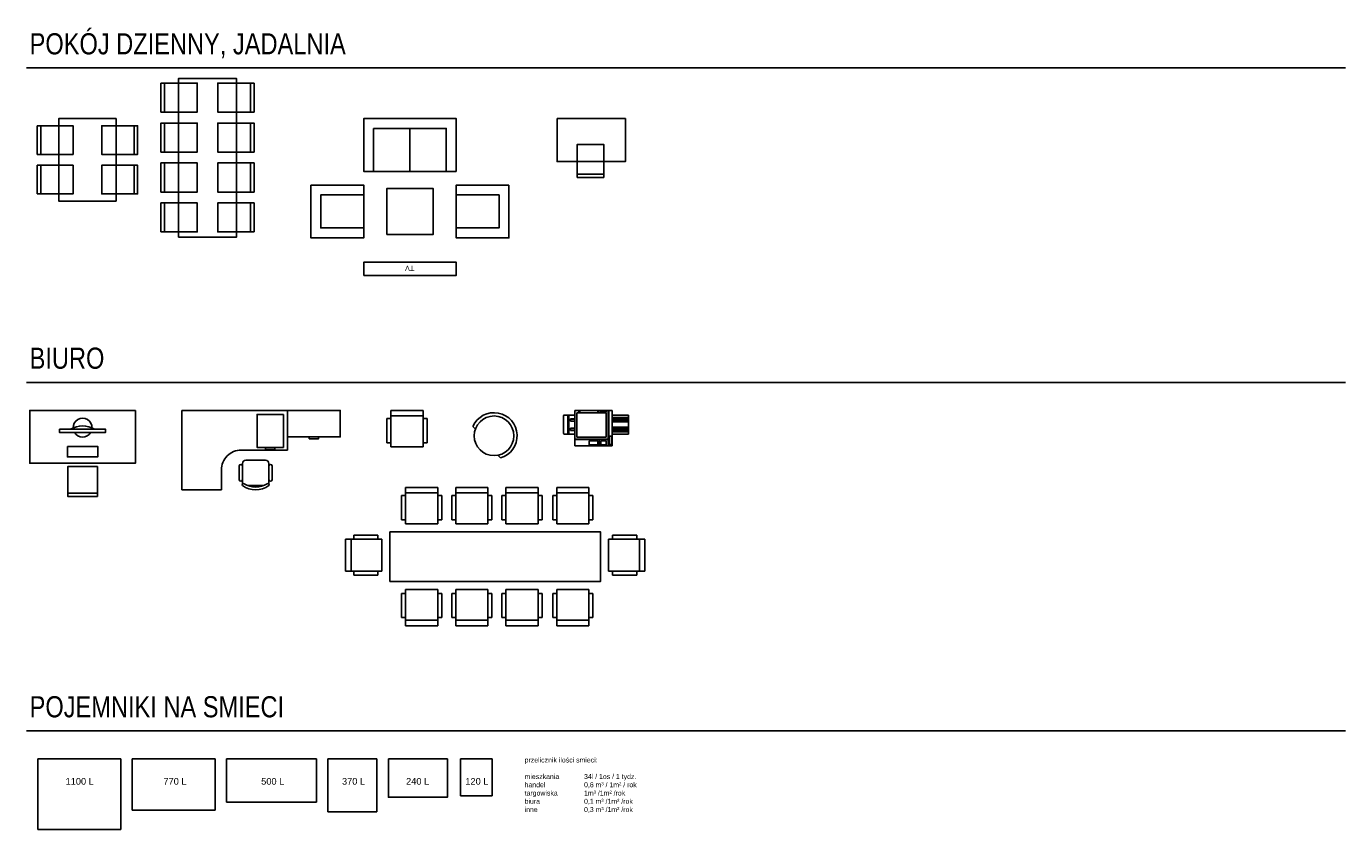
# Model space of a CAD drawing. Header units: inches. Extents: x 0 to 111471, y -105323 to 11070.
# Tile 55 of 256: x 2728 to 4726, y 2761 to 3977. Entities that reach past the tile are written whole.
import ezdxf

# ---------------------------------------------------------------- set-up
doc = ezdxf.new("R2010")
doc.units = ezdxf.units.IN
doc.header["$MEASUREMENT"] = 0
doc.layers.add('0 @ 1', color=7, linetype='Continuous')
doc.styles.get("Standard").update_dxf_attribs({"font": 'arial.ttf'})
doc.styles.add('TS 200_STANDARD', font='arial.ttf', dxfattribs={"width": 0.8, "height": 32})

# ---------------------------------------------------------------- blocks, each defined once
blk = doc.blocks.new('szafka1')
for points in [[(0, 40), (-80, 40), (-80, 0), (0, 0)], [(-33, 43), (-47, 43), (-47, 40), (-33, 40)]]:
    blk.add_lwpolyline(points, close=True)
blk = doc.blocks.new('biurko narożne')
for p, q in [((-60, 120), (0, 120)), ((-60, 120), (-60, 90)), ((0, 120), (0, 0)), ((-160, 60), (-90, 60)), ((-160, 0), (-160, 60)), ((-160, 0), (0, 0))]:
    blk.add_line(p, q)
blk.add_lwpolyline([(-154, 6), (-114, 6), (-114, 56), (-154, 56)], close=True)
blk.add_lwpolyline([(-127, 56), (-127, 59), (-141, 59), (-141, 56)])
blk.add_arc((-90, 90), 30, 270, 0)
blk = doc.blocks.new('krzesło1')
for p, q in [((-30.5, 6.1), (-30.5, 42.7)), ((-24.4, 42.7), (-30.5, 42.7)), ((-24.4, 54.9), (24.4, 54.9)), ((-24.4, 0), (-24.4, 54.9)), ((-24.4, 46.7), (24.4, 46.7)), ((24.4, 54.9), (24.4, 0)), ((30.5, 42.7), (24.4, 42.7)), ((30.5, 42.7), (30.5, 6.1)), ((-24.4, 6.1), (-30.5, 6.1)), ((24.4, 0), (-24.4, 0)), ((30.5, 6.1), (24.4, 6.1))]:
    blk.add_line(p, q)
blk = doc.blocks.new('fotel1')
for p, q in [((-32, 14.3), (-28.3, 10)), ((6, -29.4), (9.7, -33.6))]:
    blk.add_line(p, q)
blk.add_circle((0, 0), 30)
blk.add_arc((0, 0), 35, 286.0253, 155.946)
blk = doc.blocks.new('drukarka')
for p, q in [((28.1, 0), (-28.1, 0)), ((11.3, -2.3), (11.3, 0)), ((11.5, 0), (11.5, -2.3)), ((11.8, -2.3), (11.8, 0)), ((12, 0), (12, -2.3)), ((12.2, -2.3), (12.2, 0)), ((12.4, 0), (12.4, -2.3)), ((12.7, -2.3), (12.7, 0)), ((12.9, 0), (12.9, -2.3)), ((13.1, -2.3), (13.1, 0)), ((13.4, 0), (13.4, -2.3)), ((13.6, -2.3), (13.6, 0)), ((13.8, 0), (13.8, -2.3)), ((14.3, 0), (14.3, -2.3)), ((14.5, -2.3), (14.5, 0)), ((14.8, 0), (14.8, -2.3)), ((15, -2.3), (15, 0)), ((15.2, 0), (15.2, -2.3)), ((15.5, -2.3), (15.5, 0)), ((15.7, 0), (15.7, -2.3)), ((15.9, -2.3), (15.9, 0)), ((16.2, 0), (16.2, -2.3)), ((16.4, -2.3), (16.4, 0)), ((16.6, 0), (16.6, -2.3)), ((16.8, -2.3), (16.8, 0)), ((17.1, 0), (17.1, -2.3)), ((17.5, 0), (17.5, -2.3)), ((17.8, -2.3), (17.8, 0)), ((18, 0), (18, -2.3)), ((18.2, -2.3), (18.2, 0)), ((18.5, 0), (18.5, -2.3)), ((18.7, -2.3), (18.7, 0)), ((18.9, 0), (18.9, -2.3)), ((19.2, -2.3), (19.2, 0)), ((19.4, 0), (19.4, -2.3)), ((22.3, 0), (22.3, -53.3)), ((23.4, 0), (23.4, -53.3)), ((28.1, -53.3), (28.1, 0)), ((-45.4, -8.1), (-45.4, -34.7)), ((-28.1, -6.9), (-44.3, -6.9)), ((-39.1, -6.9), (-39.1, -35.9)), ((-37.3, -6.9), (-37.3, -35.9)), ((-28.1, -12.7), (-35, -12.7)), ((-35, -12.7), (-35, -16.2)), ((-28.1, -13), (-35, -13)), ((-28.1, -16.2), (-35, -16.2)), ((-28.1, 0), (-28.1, -53.3)), ((-25.4, -3.5), (-25.4, -40.5)), ((19.4, -3.5), (-25.4, -3.5)), ((-23.1, -2.3), (-19.6, -2.3)), ((-23.1, -3.5), (-23.1, -2.3)), ((-19.6, -2.3), (-19.6, -3.5)), ((5.4, -2.3), (8.9, -2.3)), ((5.4, -3.5), (5.4, -2.3)), ((8.9, -2.3), (8.9, -3.5)), ((11.5, -2.3), (11.3, -2.3)), ((12, -2.3), (11.8, -2.3)), ((12.4, -2.3), (12.2, -2.3)), ((12.9, -2.3), (12.7, -2.3)), ((13.4, -2.3), (13.1, -2.3)), ((13.8, -2.3), (13.6, -2.3)), ((14.1, -2.3), (14.1, 0)), ((14.3, -2.3), (14.1, -2.3)), ((14.8, -2.3), (14.5, -2.3)), ((15.2, -2.3), (15, -2.3)), ((15.7, -2.3), (15.5, -2.3)), ((16.2, -2.3), (15.9, -2.3)), ((16.6, -2.3), (16.4, -2.3)), ((17.1, -2.3), (16.8, -2.3)), ((17.3, -2.3), (17.3, 0)), ((17.5, -2.3), (17.3, -2.3)), ((18, -2.3), (17.8, -2.3)), ((18.5, -2.3), (18.2, -2.3)), ((18.9, -2.3), (18.7, -2.3)), ((19.4, -2.3), (19.2, -2.3)), ((19.4, -40.5), (19.4, -3.5)), ((28.1, -6.9), (52.8, -6.9)), ((28.1, -10.4), (52.8, -10.4)), ((28.1, -12.7), (52.8, -12.7)), ((28.1, -15.1), (52.8, -15.1)), ((28.1, -17.4), (52.8, -17.4)), ((52.8, -6.9), (52.8, -35.9)), ((-44.3, -35.9), (-28.1, -35.9)), ((-28.1, -26.6), (-35, -26.6)), ((-35, -26.6), (-35, -30.1)), ((-28.1, -29.9), (-35, -29.9)), ((-28.1, -30.1), (-35, -30.1)), ((24.4, -51.5), (24.4, -38.8)), ((24.4, -38.8), (27.7, -38.8)), ((27.7, -51.5), (27.7, -38.8)), ((52.8, -25.5), (28.1, -25.5)), ((52.8, -27.8), (28.1, -27.8)), ((52.8, -30.1), (28.1, -30.1)), ((52.8, -32.4), (28.1, -32.4)), ((52.8, -35.9), (28.1, -35.9)), ((22.3, -43.4), (-28.1, -43.4)), ((22.3, -43.7), (-28.1, -43.7)), ((-28.1, -53.3), (28.1, -53.3)), ((-25.4, -40.5), (19.4, -40.5)), ((-6.7, -45.7), (-6.7, -52)), ((6.5, -45.7), (-6.7, -45.7)), ((6.5, -52), (-6.7, -52)), ((6.5, -45.7), (6.5, -52)), ((8.4, -43.7), (8.4, -53.3)), ((11.3, -45.7), (11.3, -52)), ((11.3, -45.7), (19.4, -45.7)), ((11.3, -52), (19.4, -52)), ((19.4, -45.7), (19.4, -52)), ((24.4, -51.5), (27.7, -51.5))]:
    blk.add_line(p, q)
for centre, start, end in [((-44.3, -8.1), 90, 180), ((-44.3, -34.7), 180, 270)]:
    blk.add_arc(centre, 1.16, start, end)
blk = doc.blocks.new('monitor')
for points in [[(25.6, 23), (9.6, 23), (9.6, -23), (25.6, -23)], [(51.7, 35), (46.7, 35), (46.7, -35), (51.7, -35)]]:
    blk.add_lwpolyline(points, close=True)
for centre, radius, start, end in [((54.1, 0), 14.3, 121.3511, 238.6489), ((19.7, 0), 36.9, 330.431, 29.569), ((54.1, 0), 14.3, 268.0937, 91.9063)]:
    blk.add_arc(centre, radius, start, end)
blk = doc.blocks.new('biurko1')
blk.add_lwpolyline([(80, -80), (80, 80), (0, 80), (0, -80)], close=True)
blk.add_blockref('monitor', (0, 0))
blk = doc.blocks.new('krzesło3')
blk.add_lwpolyline([(0, -22.5), (0, 22.5), (-45, 22.5), (-45, -22.5)], close=True)
blk.add_lwpolyline([(-40, -22.5), (-40, 22.5)])
blk = doc.blocks.new('biurko z krzesłem')
for name, p in [('biurko1', (0, 0)), ('krzesło3', (-5, 0))]:
    blk.add_blockref(name, p)
blk = doc.blocks.new('krzesło6')
for p, q in [((-21.6, 9.6), (-21.6, -9.6)), ((0, 9.6), (-21.6, 9.6)), ((-18.4, 9.6), (-18.4, -9.6)), ((-2.4, 12), (-16.8, 12)), ((-16.8, 9.6), (-16.8, 12)), ((-2.4, 9.6), (-2.4, 12)), ((0, -9.6), (0, 9.6)), ((-21.6, -9.6), (0, -9.6)), ((-16.8, -12), (-16.8, -9.6)), ((-16.8, -12), (-2.4, -12)), ((-2.4, -12), (-2.4, -9.6))]:
    blk.add_line(p, q)
blk = doc.blocks.new('stół konferencyjny')
blk.add_lwpolyline([(-159.5, -75), (159.5, -75), (159.5, 0), (-159.5, 0)], close=True)
at = {"yscale": 2.540000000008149}
for p, xscale, zscale, rotation in [((-111.4, 12.2), 2.540000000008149, 2.540000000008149, 270), ((-35.4, 12.2), 2.540000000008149, 2.540000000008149, 270), ((40.5, 12.2), -2.540000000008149, 2.54, 90), ((117.6, 12.2), -2.540000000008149, 2.54, 90), ((-171.7, -35.3), -2.540000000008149, 2.54, 180), ((-171.7, -35.3), -2.540000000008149, 2.54, 180), ((171.7, -35.3), 2.540000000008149, 2.540000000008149, 180), ((-111.4, -87.2), -2.540000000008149, 2.54, 270), ((-35.4, -87.2), -2.540000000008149, 2.54, 270), ((40.5, -87.2), 2.540000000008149, 2.540000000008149, 90), ((117.6, -87.2), 2.540000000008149, 2.540000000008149, 90)]:
    blk.add_blockref('krzesło6', p, dxfattribs=dict(at, xscale=xscale, zscale=zscale, rotation=rotation))
blk = doc.blocks.new('fotel')
for points in [[(-80, 40), (0, 40), (0, -40), (-80, -40)], [(0, 25), (-65, 25), (-65, -25), (0, -25)]]:
    blk.add_lwpolyline(points, close=True)
blk = doc.blocks.new('sofa')
blk.add_line((0, -15), (0, -80))
blk.add_line((0, -15), (0, -80))
for points in [[(70, -80), (-70, -80), (-70, 0), (70, 0)], [(-55, -15), (55, -15), (55, -80), (-55, -80)]]:
    blk.add_lwpolyline(points, close=True)
blk.add_lwpolyline([(0, -80), (0, -15)])
blk = doc.blocks.new('stół_4os')
for points in [[(43.5, 0), (43.5, -125), (-43.5, -125), (-43.5, 0)], [(-76.1, -10.9), (-70.7, -10.9), (-70.7, -54.3), (-76.1, -54.3)], [(-76.1, -10.9), (-21.7, -10.9), (-21.7, -54.3), (-76.1, -54.3)], [(76.1, -10.9), (21.7, -10.9), (21.7, -54.3), (76.1, -54.3)], [(70.7, -10.9), (76.1, -10.9), (76.1, -54.3), (70.7, -54.3)], [(-76.1, -114.1), (-70.7, -114.1), (-70.7, -70.7), (-76.1, -70.7)], [(-76.1, -114.1), (-21.7, -114.1), (-21.7, -70.7), (-76.1, -70.7)], [(76.1, -114.1), (21.7, -114.1), (21.7, -70.7), (76.1, -70.7)], [(70.7, -114.1), (76.1, -114.1), (76.1, -70.7), (70.7, -70.7)]]:
    blk.add_lwpolyline(points, close=True)
blk = doc.blocks.new('stół_6os')
for points in [[(-44, -179.5), (-44, 60.5), (44, 60.5), (44, -179.5)], [(-70.5, 53.7), (-65, 53.7), (-65, 9.7), (-70.5, 9.7)], [(-70.5, 53.7), (-15.5, 53.7), (-15.5, 9.7), (-70.5, 9.7)], [(70.5, 53.7), (15.5, 53.7), (15.5, 9.7), (70.5, 9.7)], [(70.5, 53.7), (65, 53.7), (65, 9.7), (70.5, 9.7)], [(-70.5, -50.8), (-65, -50.8), (-65, -6.8), (-70.5, -6.8)], [(-70.5, -50.8), (-15.5, -50.8), (-15.5, -6.8), (-70.5, -6.8)], [(70.5, -50.8), (15.5, -50.8), (15.5, -6.8), (70.5, -6.8)], [(70.5, -50.8), (65, -50.8), (65, -6.8), (70.5, -6.8)], [(-70.5, -111.3), (-65, -111.3), (-65, -67.3), (-70.5, -67.3)], [(-70.5, -111.3), (-15.5, -111.3), (-15.5, -67.3), (-70.5, -67.3)], [(70.5, -111.3), (15.5, -111.3), (15.5, -67.3), (70.5, -67.3)], [(70.5, -111.3), (65, -111.3), (65, -67.3), (70.5, -67.3)], [(-70.5, -171.8), (-65, -171.8), (-65, -127.8), (-70.5, -127.8)], [(-70.5, -171.8), (-15.5, -171.8), (-15.5, -127.8), (-70.5, -127.8)], [(70.5, -171.8), (15.5, -171.8), (15.5, -127.8), (70.5, -127.8)], [(70.5, -171.8), (65, -171.8), (65, -127.8), (70.5, -127.8)]]:
    blk.add_lwpolyline(points, close=True)
blk = doc.blocks.new('krzesło')
for points in [[(0, 20), (50, 20), (50, -20), (0, -20)], [(0, -20), (5, -20), (5, 20), (0, 20)]]:
    blk.add_lwpolyline(points, close=True)
blk = doc.blocks.new('krzesło biurowe')
for p, q in [((-25.1, 8.5), (-25.1, 29.8)), ((-20, 33.3), (-20, 5)), ((12.4, 38.3), (-12.4, 38.3)), ((20, 5), (20, 33.3)), ((25, 8.5), (25, 29.8)), ((-15, 0), (15, 0))]:
    blk.add_line(p, q)
for centre, radius, start, end in [((0, 11.7), 33.3, 53.1301, 126.8699), ((0, 8), 32.7, 57.5758, 122.4242), ((-22.6, 29.1), 2.6, 343.7398, 196.2602), ((-18.5, 37.2), 1.83, 143.3099, 302.0274), ((-15, 33.3), 5, 152.4156, 180), ((18.5, 37.2), 1.83, 237.9726, 36.6901), ((15, 33.3), 5, 0, 27.5844), ((22.5, 29.1), 2.6, 343.7398, 196.2602), ((-22.6, 9.3), 2.6, 163.7398, 16.2602), ((-15, 5), 5, 180, 270), ((15, 5), 5, 270, 0), ((22.5, 9.3), 2.6, 163.7398, 16.2602)]:
    blk.add_arc(centre, radius, start, end)

msp = doc.modelspace()

# ---------------------------------------------------------------- linework, layer by layer
for p, q in [((2727.544, 3914.209), (4725.825, 3914.209)), ((2727.544, 3438.137), (4725.825, 3438.137)), ((2727.544, 2910.3), (4725.825, 2910.3)), ((2870.827, 2867.857), (2744.827, 2867.857)), ((2744.827, 2867.857), (2744.827, 2760.857)), ((2870.827, 2760.857), (2870.827, 2867.857)), ((3013.682, 2867.857), (2887.982, 2867.857)), ((2887.982, 2867.857), (2887.982, 2790.257)), ((3013.682, 2790.257), (3013.682, 2867.857)), ((3166.836, 2867.857), (3030.836, 2867.857)), ((3030.836, 2867.857), (3030.836, 2802.357)), ((3166.836, 2802.357), (3166.836, 2867.857)), ((3258.491, 2867.857), (3183.991, 2867.857)), ((3183.991, 2867.857), (3183.991, 2787.857)), ((3258.491, 2787.857), (3258.491, 2867.857)), ((3433.042, 2867.857), (3385.042, 2867.857)), ((3385.042, 2867.857), (3385.042, 2811.857)), ((3433.042, 2811.857), (3433.042, 2867.857)), ((3030.836, 2802.357), (3166.836, 2802.357)), ((3385.042, 2811.857), (3433.042, 2811.857)), ((2887.982, 2790.257), (3013.682, 2790.257)), ((3183.991, 2787.857), (3258.491, 2787.857)), ((2744.827, 2760.857), (2870.827, 2760.857))]:
    msp.add_line(p, q)
for points in [[(3531.307, 3837.63), (3531.307, 3772.485), (3634.881, 3772.485), (3634.881, 3837.63)], [(3273.553, 3661.863), (3273.553, 3731.863), (3343.553, 3731.863), (3343.553, 3661.863)], [(3238.474, 3600.049), (3378.553, 3600.049), (3378.553, 3619.983), (3238.474, 3619.983)], [(3276.049, 2867.857), (3365.324, 2867.857), (3365.324, 2809.787), (3276.049, 2809.787)]]:
    msp.add_lwpolyline(points, close=True)

# ---------------------------------------------------------------- block references
for name, p in [('stół_6os', (3001.821, 3837.63)), ('stół_4os', (2819.984, 3837.63)), ('sofa', (3308.553, 3837.63)), ('fotel', (3238.553, 3696.863)), ('krzesło1', (3304.22, 3340.649)), ('fotel1', (3435.905, 3357.213)), ('drukarka', (3586.598, 3395.513)), ('stół konferencyjny', (3437.696, 3211.737))]:
    msp.add_blockref(name, p)
for name, p, rotation in [('krzesło', (3582.062, 3748.511), 90), ('biurko z krzesłem', (2812.618, 3315.513), 90), ('biurko narożne', (2962.986, 3395.513), 180), ('szafka1', (3122.986, 3395.513), 180), ('krzesło biurowe', (3074.835, 3320.259), 180)]:
    msp.add_blockref(name, p, dxfattribs=dict(rotation=rotation))
at = {"xscale": -1}
msp.add_blockref('fotel', (3378.553, 3696.863), dxfattribs=at)

# ---------------------------------------------------------------- texts
for s, p in [('1100 L', (2786.937, 2828.944)), ('770 L', (2935.132, 2828.944)), ('500 L', (3083.218, 2828.944)), ('370 L', (3205.616, 2828.944)), ('240 L', (3302.671, 2828.944)), ('120 L', (3392.483, 2828.944))]:
    msp.add_text(s, height=10, rotation=0.000002).set_placement(p)
at = {"char_height": 32, "width": 1375.62964, "attachment_point": 1, "style": 'TS 200_STANDARD'}
for s, insert in [('POKÓJ DZIENNY, JADALNIA', (2732.448, 3966.792)), ('BIURO', (2732.448, 3490.72)), ('POJEMNIKI NA SMIECI', (2732.448, 2962.883))]:
    msp.add_mtext(s, dxfattribs=dict(at, insert=insert))
at = {"insert": (3482.264, 2869.994), "char_height": 7.5, "width": 531.33874, "attachment_point": 1}
msp.add_mtext('przelicznik ilości smieci:\\P\\Pmieszkania ^I^I34l / 1os / 1 tydz.\\Phandel ^I^I0,6 m³ / 1m² / rok\\Ptargowiska^I ^I1m³ /1m² /rok\\Pbiura^I^I^I0,1 m³ /1m² /rok\\Pinne ^I^I^I0,3 m³ /1m² /rok', dxfattribs=at)
at = {"layer": '0 @ 1', "insert": (3301.017, 3606.668), "char_height": 8, "width": 124.56036, "attachment_point": 3, "rotation": 180}
msp.add_mtext('TV', dxfattribs=at)

doc.saveas('drawing.dxf')
